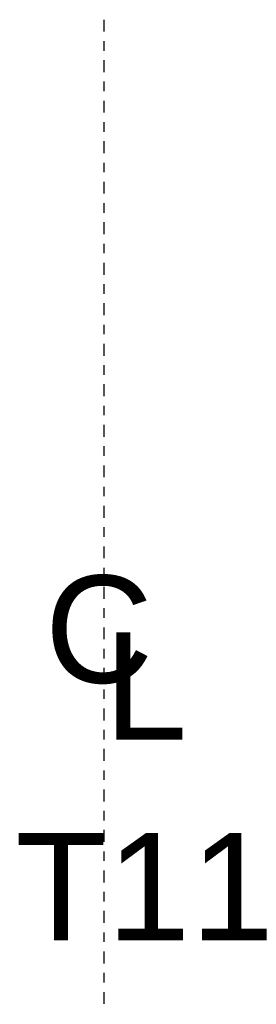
# Model space of a CAD drawing. Header units: feet. Extents: x 0 to 152508, y 0 to 59434.
# Tile 94 of 114: x 152338.71 to 152341.19, y 59423.95 to 59434.28. Entities that reach past the tile are written whole.
import ezdxf

# ---------------------------------------------------------------- set-up
doc = ezdxf.new("R2010")
doc.units = ezdxf.units.FT
doc.header["$LTSCALE"] = 0.1
doc.header["$MEASUREMENT"] = 0
doc.linetypes.add('CENTER', pattern=[2, 1.25, -0.25, 0.25, -0.25])
doc.linetypes.add('Trellis Base$0$CENTER', pattern=[2, 1.25, -0.25, 0.25, -0.25])
for name, color, linetype in [('L-CNTR', 230, 'CENTER'), ('L-DETL-CNTR', 230, 'CENTER'), ('Trellis Base$0$L-CNTR', 230, 'Trellis Base$0$CENTER')]:
    doc.layers.add(name, color=color, linetype=linetype)
doc.styles.add('ARIAL', font='arial.ttf', dxfattribs={"width": 0.9})

# ---------------------------------------------------------------- blocks, each defined once
blk = doc.blocks.new('Trellis Base')
at = {"layer": 'Trellis Base$0$L-CNTR'}
blk.add_lwpolyline([(152339.591, 59434.282), (152339.591, 59373.585)], dxfattribs=at)
blk = doc.blocks.new('Center Line Symbol')
at = {"layer": 'L-DETL-CNTR', "style": 'ARIAL'}
for s, p in [('C', (-0.181, -0.0312)), ('L', (-0.119, -0.0907))]:
    blk.add_text(s, height=0.1125, dxfattribs=at).set_placement(p)

msp = doc.modelspace()

# ---------------------------------------------------------------- block references
msp.add_blockref('Trellis Base', (0, 0))
at = {"layer": 'L-CNTR', "xscale": 10, "yscale": 10, "zscale": 10}
msp.add_blockref('Center Line Symbol', (152340.7812, 59427.6378), dxfattribs=at)

# ---------------------------------------------------------------- texts
at = {"layer": 'L-DETL-CNTR', "style": 'ARIAL'}
msp.add_text('T11', height=1.125, dxfattribs=at).set_placement((152338.6622, 59424.6234))

doc.saveas('drawing.dxf')
